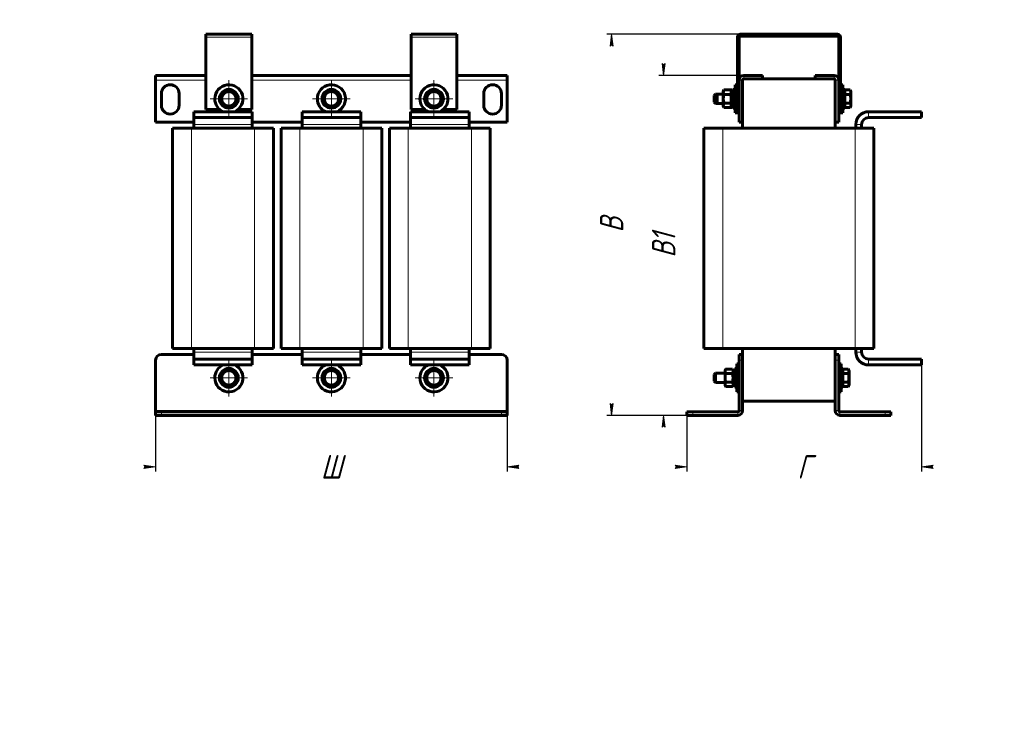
# Model space of a CAD drawing. Header units: millimetres. Extents: x 0 to 420, y 0 to 594.
# Tile 1 of 2: x 0 to 420, y 0 to 298. Entities that reach past the tile are written whole.
import ezdxf

# ---------------------------------------------------------------- set-up
doc = ezdxf.new("R2010")
doc.units = ezdxf.units.MM
for name, pattern in [('K5LT_AXLED', [19.5, 15, -1.5, 1.5, -1.5]), ('K5LT_BASIC', [0]), ('K5LT_THIN', [0])]:
    doc.linetypes.add(name, pattern=pattern)
doc.layers.add('Системный слой', color=7, linetype='Continuous')
doc.styles.add('KDIMTEXTSTYLE', font='GOST_AU.SHX', dxfattribs={"width": 0.96, "oblique": 15, "height": 5})
doc.dimstyles.new('KDIMSTYLE (0.50)', dxfattribs={"dimtxt": 5, "dimasz": 1, "dimexe": 2, "dimexo": 0, "dimgap": 1, "dimtad": 1, "dimlfac": 2, "dimtxsty": 'KDIMTEXTSTYLE', "dimsah": 1, "dimcen": 0, "dimdle": 1, "dimadec": 0, "dimazin": 0, "dimtfac": 0.667, "dimtmove": 0, "dimatfit": 3, "dimfxl": 1, "dimtvp": 1, "dimtolj": 1, "dimtzin": 0, "dimarcsym": 0})

# ---------------------------------------------------------------- blocks, each defined once
blk = doc.blocks.new('U0')
at = {"layer": 'Системный слой', "color": 150, "linetype": 'K5LT_BASIC', "lineweight": 60, "true_color": 0x0080ff}
for start, end in [(113.5565, 180), (180, 66.4435)]:
    blk.add_arc((89.22, 145.21), 6, start, end, dxfattribs=at)
blk = doc.blocks.new('U1')
at = {"layer": 'Системный слой', "color": 150, "linetype": 'K5LT_BASIC', "lineweight": 60, "true_color": 0x0080ff}
for start, end in [(113.5565, 180), (180, 66.4435)]:
    blk.add_arc((132.97, 145.21), 6, start, end, dxfattribs=at)
blk = doc.blocks.new('U2')
at = {"layer": 'Системный слой', "color": 150, "linetype": 'K5LT_BASIC', "lineweight": 60, "true_color": 0x0080ff}
for start, end in [(293.5565, 180), (180, 246.4435)]:
    blk.add_arc((176.72, 264.21), 6, start, end, dxfattribs=at)
blk = doc.blocks.new('U3')
at = {"layer": 'Системный слой', "color": 150, "linetype": 'K5LT_BASIC', "lineweight": 60, "true_color": 0x0080ff}
for p, q in [((79.47, 259.71), (85.25, 259.71)), ((93.19, 259.71), (98.97, 259.71))]:
    blk.add_line(p, q, dxfattribs=at)
blk = doc.blocks.new('U4')
at = {"layer": 'Системный слой', "color": 150, "linetype": 'K5LT_BASIC', "lineweight": 60, "true_color": 0x0080ff}
for start, end in [(293.5565, 180), (180, 246.4435)]:
    blk.add_arc((89.22, 264.21), 6, start, end, dxfattribs=at)
blk = doc.blocks.new('U5')
at = {"layer": 'Системный слой', "color": 150, "linetype": 'K5LT_BASIC', "lineweight": 60, "true_color": 0x0080ff}
for p, q in [((74.22, 155.21), (60.47, 155.21)), ((120.47, 155.21), (99.22, 155.21)), ((166.72, 155.21), (145.47, 155.21)), ((205.47, 155.21), (191.72, 155.21))]:
    blk.add_line(p, q, dxfattribs=at)
blk = doc.blocks.new('U6')
at = {"layer": 'Системный слой', "color": 150, "linetype": 'K5LT_BASIC', "lineweight": 60, "true_color": 0x0080ff}
for start, end in [(293.5565, 180), (180, 246.4435)]:
    blk.add_arc((132.97, 264.21), 6, start, end, dxfattribs=at)
blk = doc.blocks.new('U7')
at = {"layer": 'Системный слой', "color": 150, "linetype": 'K5LT_BASIC', "lineweight": 60, "true_color": 0x0080ff}
for p, q in [((166.97, 259.71), (172.75, 259.71)), ((180.69, 259.71), (186.47, 259.71))]:
    blk.add_line(p, q, dxfattribs=at)
blk = doc.blocks.new('U8')
at = {"layer": 'Системный слой', "color": 150, "linetype": 'K5LT_BASIC', "lineweight": 60, "true_color": 0x0080ff}
for p, q in [((57.97, 254.21), (74.22, 254.21)), ((99.22, 254.21), (120.47, 254.21)), ((145.47, 254.21), (166.72, 254.21)), ((191.72, 254.21), (207.97, 254.21))]:
    blk.add_line(p, q, dxfattribs=at)
blk = doc.blocks.new('U9')
at = {"layer": 'Системный слой', "color": 150, "linetype": 'K5LT_BASIC', "lineweight": 60, "true_color": 0x0080ff}
for p, q in [((57.97, 274.21), (79.47, 274.21)), ((98.97, 274.21), (166.97, 274.21)), ((186.47, 274.21), (207.97, 274.21))]:
    blk.add_line(p, q, dxfattribs=at)
blk = doc.blocks.new('U10')
at = {"layer": 'Системный слой', "color": 150, "linetype": 'K5LT_BASIC', "lineweight": 60, "true_color": 0x0080ff}
for start, end in [(113.5565, 180), (180, 66.4435)]:
    blk.add_arc((176.72, 145.21), 6, start, end, dxfattribs=at)
blk = doc.blocks.new('U11')
at = {"layer": 'Системный слой', "color": 7, "linetype": 'K5LT_THIN', "lineweight": 18}
for p, q in [((79.47, 272.21), (57.97, 272.21)), ((166.97, 272.21), (98.97, 272.21)), ((207.97, 272.21), (186.47, 272.21))]:
    blk.add_line(p, q, dxfattribs=at)
blk = doc.blocks.new('KDIMARROW_01')
at = {"layer": 'Системный слой'}
blk.add_hatch(color=0, dxfattribs=at).paths.add_polyline_path([(0, 0), (-5, 0.66), (-4.5, 0), (-5, -0.66)])
at = {"layer": 'Системный слой', "color": 0, "linetype": 'K5LT_THIN', "lineweight": 18}
for p, q in [((-4.5, 0), (-5, 0.66)), ((-5, 0.66), (0, 0)), ((0, 0), (-5, -0.66)), ((-5, -0.66), (-4.5, 0)), ((0, 0), (-1, 0))]:
    blk.add_line(p, q, dxfattribs=at)
blk = doc.blocks.new('U12')
at = {"layer": 'Системный слой', "color": 30, "linetype": 'K5LT_AXLED', "lineweight": 18, "true_color": 0xff8000}
for q in [(89.22, 153.21), (81.22, 145.21), (97.22, 145.21), (89.22, 137.21)]:
    blk.add_line((89.22, 145.21), q, dxfattribs=at)
blk = doc.blocks.new('U13')
at = {"layer": 'Системный слой', "color": 30, "linetype": 'K5LT_AXLED', "lineweight": 18, "true_color": 0xff8000}
for q in [(89.22, 272.21), (81.22, 264.21), (97.22, 264.21), (89.22, 256.21)]:
    blk.add_line((89.22, 264.21), q, dxfattribs=at)
blk = doc.blocks.new('U14')
at = {"layer": 'Системный слой', "color": 30, "linetype": 'K5LT_AXLED', "lineweight": 18, "true_color": 0xff8000}
for q in [(132.97, 153.21), (124.97, 145.21), (140.97, 145.21), (132.97, 137.21)]:
    blk.add_line((132.97, 145.21), q, dxfattribs=at)
blk = doc.blocks.new('U15')
at = {"layer": 'Системный слой', "color": 30, "linetype": 'K5LT_AXLED', "lineweight": 18, "true_color": 0xff8000}
for q in [(132.97, 272.21), (124.97, 264.21), (140.97, 264.21), (132.97, 256.21)]:
    blk.add_line((132.97, 264.21), q, dxfattribs=at)
blk = doc.blocks.new('U16')
at = {"layer": 'Системный слой', "color": 30, "linetype": 'K5LT_AXLED', "lineweight": 18, "true_color": 0xff8000}
for q in [(176.72, 153.21), (168.72, 145.21), (184.72, 145.21), (176.72, 137.21)]:
    blk.add_line((176.72, 145.21), q, dxfattribs=at)
blk = doc.blocks.new('U17')
at = {"layer": 'Системный слой', "color": 30, "linetype": 'K5LT_AXLED', "lineweight": 18, "true_color": 0xff8000}
for q in [(176.72, 272.21), (168.72, 264.21), (184.72, 264.21), (176.72, 256.21)]:
    blk.add_line((176.72, 264.21), q, dxfattribs=at)
blk = doc.blocks.new('U18')
at = {"layer": 'Системный слой', "color": 150, "linetype": 'K5LT_BASIC', "lineweight": 60, "true_color": 0x0080ff}
for p, q in [((305.14, 264.21), (305.14, 270.21)), ((305.14, 258.21), (305.14, 264.21))]:
    blk.add_line(p, q, dxfattribs=at)
blk = doc.blocks.new('U19')
at = {"layer": 'Системный слой', "color": 150, "linetype": 'K5LT_BASIC', "lineweight": 60, "true_color": 0x0080ff}
for p, q in [((350.39, 145.21), (350.39, 151.21)), ((350.39, 139.21), (350.39, 145.21))]:
    blk.add_line(p, q, dxfattribs=at)
blk = doc.blocks.new('U20')
at = {"layer": 'Системный слой', "color": 150, "linetype": 'K5LT_BASIC', "lineweight": 60, "true_color": 0x0080ff}
for p, q in [((351.14, 264.21), (351.14, 270.21)), ((351.14, 258.21), (351.14, 264.21))]:
    blk.add_line(p, q, dxfattribs=at)
blk = doc.blocks.new('U21')
at = {"layer": 'Системный слой', "color": 150, "linetype": 'K5LT_BASIC', "lineweight": 60, "true_color": 0x0080ff}
for p, q in [((351.19, 149.21), (351.19, 145.21)), ((351.19, 145.21), (351.19, 141.21))]:
    blk.add_line(p, q, dxfattribs=at)
blk = doc.blocks.new('U22')
at = {"layer": 'Системный слой', "color": 150, "linetype": 'K5LT_BASIC', "lineweight": 60, "true_color": 0x0080ff}
for p, q in [((351.94, 264.21), (351.94, 268.21)), ((351.94, 260.21), (351.94, 264.21))]:
    blk.add_line(p, q, dxfattribs=at)
blk = doc.blocks.new('U23')
at = {"layer": 'Системный слой', "color": 150, "linetype": 'K5LT_BASIC', "lineweight": 60, "true_color": 0x0080ff}
for p, q in [((305.09, 149.21), (305.09, 145.21)), ((305.09, 145.21), (305.09, 141.21))]:
    blk.add_line(p, q, dxfattribs=at)
blk = doc.blocks.new('U24')
at = {"layer": 'Системный слой', "color": 150, "linetype": 'K5LT_BASIC', "lineweight": 60, "true_color": 0x0080ff}
for p, q in [((305.89, 145.21), (305.89, 151.21)), ((305.89, 139.21), (305.89, 145.21))]:
    blk.add_line(p, q, dxfattribs=at)
blk = doc.blocks.new('U25')
at = {"layer": 'Системный слой', "color": 150, "linetype": 'K5LT_BASIC', "lineweight": 60, "true_color": 0x0080ff}
for p, q in [((304, 260.45), (304.12, 260.68)), ((304.12, 260.68), (304.21, 260.92)), ((304.21, 260.92), (304.27, 261.16))]:
    blk.add_line(p, q, dxfattribs=at)
blk = doc.blocks.new('U26')
at = {"layer": 'Системный слой', "color": 150, "linetype": 'K5LT_BASIC', "lineweight": 60, "true_color": 0x0080ff}
for p, q in [((304.12, 267.73), (304, 267.96)), ((304.21, 267.49), (304.12, 267.73)), ((304.27, 267.26), (304.21, 267.49))]:
    blk.add_line(p, q, dxfattribs=at)
blk = doc.blocks.new('U27')
at = {"layer": 'Системный слой', "color": 150, "linetype": 'K5LT_BASIC', "lineweight": 60, "true_color": 0x0080ff}
for p, q in [((304.34, 264.21), (304.34, 268.21)), ((304.34, 260.21), (304.34, 264.21))]:
    blk.add_line(p, q, dxfattribs=at)
blk = doc.blocks.new('U28')
at = {"layer": 'Системный слой', "color": 150, "linetype": 'K5LT_BASIC', "lineweight": 60, "true_color": 0x0080ff}
for p, q in [((347.89, 254.21), (347.89, 251.71)), ((347.89, 157.71), (347.89, 155.21))]:
    blk.add_line(p, q, dxfattribs=at)
blk = doc.blocks.new('U29')
at = {"layer": 'Системный слой', "color": 150, "linetype": 'K5LT_BASIC', "lineweight": 60, "true_color": 0x0080ff}
for p, q in [((308.39, 254.21), (308.39, 251.71)), ((308.39, 157.71), (308.39, 155.21))]:
    blk.add_line(p, q, dxfattribs=at)

msp = doc.modelspace()

# ---------------------------------------------------------------- linework, layer by layer
at = {"layer": 'Системный слой', "color": 150, "linetype": 'K5LT_BASIC', "lineweight": 60, "true_color": 0x0080ff}
for p, q in [((79.4684, 291.705), (79.4684, 290.455)), ((79.4684, 291.705), (98.9684, 291.705)), ((79.4684, 290.455), (79.4684, 259.705)), ((98.9684, 290.455), (98.9684, 291.705)), ((98.9684, 259.705), (98.9684, 290.455)), ((166.9684, 291.705), (166.9684, 290.455)), ((166.9684, 291.705), (186.4684, 291.705)), ((166.9684, 290.455), (166.9684, 259.705)), ((186.4684, 290.455), (186.4684, 291.705)), ((186.4684, 259.705), (186.4684, 290.455)), ((306.1375, 259.705), (306.1375, 290.455)), ((306.8875, 272.205), (306.8875, 290.455)), ((307.3875, 291.705), (348.8875, 291.705)), ((307.3875, 290.955), (348.8875, 290.955)), ((349.3875, 290.455), (349.3875, 272.205)), ((350.1375, 290.455), (350.1375, 259.705)), ((57.9684, 274.205), (57.9684, 272.205)), ((207.9684, 272.205), (207.9684, 274.205)), ((308.8875, 274.205), (316.8875, 274.205)), ((316.8875, 272.705), (316.8875, 274.205)), ((339.3875, 272.705), (339.3875, 274.205)), ((339.3875, 274.205), (347.3875, 274.205)), ((57.9684, 272.205), (57.9684, 254.205)), ((207.9684, 254.205), (207.9684, 272.205)), ((306.1375, 270.205), (305.1375, 270.205)), ((306.8875, 254.205), (306.8875, 272.205)), ((308.3875, 254.205), (308.3875, 272.205)), ((308.8875, 272.705), (316.8875, 272.705)), ((316.8875, 272.705), (339.3875, 272.705)), ((339.3875, 272.705), (347.3875, 272.705)), ((347.8875, 272.205), (347.8875, 254.205)), ((349.3875, 272.205), (349.3875, 254.205)), ((351.1375, 270.205), (350.1375, 270.205)), ((60.4684, 266.455), (60.4684, 261.455)), ((67.9684, 261.455), (67.9684, 266.455)), ((85.9684, 266.0814), (89.2184, 267.9578)), ((85.9684, 262.3287), (85.9684, 266.0814)), ((89.2184, 267.9578), (92.4684, 266.0814)), ((92.4684, 266.0814), (92.4684, 262.3287)), ((129.7184, 266.0814), (132.9684, 267.9578)), ((129.7184, 262.3287), (129.7184, 266.0814)), ((132.9684, 267.9578), (136.2184, 266.0814)), ((136.2184, 266.0814), (136.2184, 262.3287)), ((173.4684, 266.0814), (176.7184, 267.9578)), ((173.4684, 262.3287), (173.4684, 266.0814)), ((176.7184, 267.9578), (179.9684, 266.0814)), ((179.9684, 266.0814), (179.9684, 262.3287)), ((197.9684, 266.455), (197.9684, 261.455)), ((205.4684, 261.455), (205.4684, 266.455)), ((296.8125, 266.205), (296.1875, 265.58)), ((296.1875, 262.83), (296.1875, 265.58)), ((297.5625, 266.205), (296.8125, 266.205)), ((296.8125, 262.205), (296.8125, 266.205)), ((297.5625, 266.205), (296.9375, 265.58)), ((296.9375, 262.83), (296.9375, 265.58)), ((300.1375, 266.205), (297.5625, 266.205)), ((297.5625, 262.205), (297.5625, 266.205)), ((300.4278, 267.9578), (300.1375, 267.455)), ((300.1375, 267.455), (300.1375, 267.0196)), ((300.1375, 267.0196), (300.1375, 264.205)), ((303.2472, 267.9578), (300.4278, 267.9578)), ((303.2472, 266.0814), (300.4278, 266.0814)), ((303.5375, 267.455), (303.2472, 267.9578)), ((303.9972, 267.9578), (303.2472, 267.9578)), ((303.5375, 267.455), (303.5375, 267.0196)), ((304.3375, 267.255), (303.5375, 267.255)), ((303.5375, 267.0196), (303.5375, 264.205)), ((303.5375, 264.3574), (304.3375, 264.6486)), ((304.2875, 267.455), (303.9972, 267.9578)), ((304.2875, 267.455), (304.2875, 267.255)), ((305.1375, 268.205), (304.3375, 268.205)), ((351.9375, 268.205), (351.1375, 268.205)), ((351.9375, 267.9578), (354.2034, 267.9578)), ((351.9375, 266.0814), (354.2034, 266.0814)), ((354.2034, 267.9578), (354.5875, 267.2925)), ((354.5875, 261.1175), (354.5875, 267.2925)), ((89.2184, 260.4523), (85.9684, 262.3287)), ((92.4684, 262.3287), (89.2184, 260.4523)), ((132.9684, 260.4523), (129.7184, 262.3287)), ((136.2184, 262.3287), (132.9684, 260.4523)), ((176.7184, 260.4523), (173.4684, 262.3287)), ((179.9684, 262.3287), (176.7184, 260.4523)), ((296.8125, 262.205), (296.1875, 262.83)), ((297.5625, 262.205), (296.8125, 262.205)), ((297.5625, 262.205), (296.9375, 262.83)), ((300.1375, 262.205), (297.5625, 262.205)), ((300.1375, 264.205), (300.1375, 261.3905)), ((300.1375, 261.3905), (300.1375, 260.955)), ((300.4278, 260.4523), (300.1375, 260.955)), ((303.2472, 262.3287), (300.4278, 262.3287)), ((303.2472, 260.4523), (300.4278, 260.4523)), ((303.5375, 260.955), (303.2472, 260.4523)), ((303.9972, 260.4523), (303.2472, 260.4523)), ((303.5375, 264.205), (303.5375, 261.3905)), ((303.5375, 263.7615), (304.3375, 264.0527)), ((303.5375, 261.3905), (303.5375, 260.955)), ((304.3375, 261.155), (303.5375, 261.155)), ((304.2875, 260.955), (303.9972, 260.4523)), ((304.2875, 261.155), (304.2875, 260.955)), ((351.9375, 262.3287), (354.2034, 262.3287)), ((351.9375, 260.4523), (354.2034, 260.4523)), ((354.2034, 260.4523), (354.5875, 261.1175)), ((74.2184, 258.705), (99.2184, 258.705)), ((74.2184, 256.205), (74.2184, 258.705)), ((74.2184, 256.205), (99.2184, 256.205)), ((74.2184, 253.205), (74.2184, 256.205)), ((99.2184, 256.205), (99.2184, 258.705)), ((99.2184, 256.205), (99.2184, 253.205)), ((120.4684, 258.705), (145.4684, 258.705)), ((120.4684, 256.205), (120.4684, 258.705)), ((120.4684, 256.205), (145.4684, 256.205)), ((120.4684, 253.205), (120.4684, 256.205)), ((145.4684, 256.205), (145.4684, 258.705)), ((145.4684, 256.205), (145.4684, 253.205)), ((166.7184, 258.705), (191.7184, 258.705)), ((166.7184, 256.205), (166.7184, 258.705)), ((166.7184, 256.205), (191.7184, 256.205)), ((166.7184, 253.205), (166.7184, 256.205)), ((191.7184, 256.205), (191.7184, 258.705)), ((191.7184, 256.205), (191.7184, 253.205)), ((305.1375, 260.205), (304.3375, 260.205)), ((306.1375, 258.205), (305.1375, 258.205)), ((306.1375, 258.205), (306.1375, 259.705)), ((306.8875, 259.705), (306.1375, 259.705)), ((306.8875, 258.205), (306.1375, 258.205)), ((349.3875, 259.705), (350.1375, 259.705)), ((350.1375, 258.205), (349.3875, 258.205)), ((350.1375, 258.205), (350.1375, 259.705)), ((351.1375, 258.205), (350.1375, 258.205)), ((351.9375, 260.205), (351.1375, 260.205)), ((362.1375, 258.705), (384.6375, 258.705)), ((362.1375, 256.205), (384.6375, 256.205)), ((384.6375, 256.205), (384.6375, 258.705)), ((74.2184, 251.705), (74.2184, 253.205)), ((99.2184, 253.205), (99.2184, 251.705)), ((120.4684, 251.705), (120.4684, 253.205)), ((145.4684, 253.205), (145.4684, 251.705)), ((166.7184, 251.705), (166.7184, 253.205)), ((191.7184, 253.205), (191.7184, 251.705)), ((308.3875, 254.205), (306.8875, 254.205)), ((347.8875, 254.205), (349.3875, 254.205)), ((356.6375, 251.705), (356.6375, 253.205)), ((359.1375, 251.705), (359.1375, 253.205)), ((65.2184, 251.705), (73.2184, 251.705)), ((65.2184, 157.705), (65.2184, 251.705)), ((73.2184, 251.705), (100.2184, 251.705)), ((100.2184, 251.705), (108.2184, 251.705)), ((108.2184, 157.705), (108.2184, 251.705)), ((111.4684, 251.705), (119.4684, 251.705)), ((111.4684, 157.705), (111.4684, 251.705)), ((119.4684, 251.705), (146.4684, 251.705)), ((146.4684, 251.705), (154.4684, 251.705)), ((154.4684, 157.705), (154.4684, 251.705)), ((157.7184, 251.705), (165.7184, 251.705)), ((157.7184, 157.705), (157.7184, 251.705)), ((165.7184, 251.705), (192.7184, 251.705)), ((192.7184, 251.705), (200.7184, 251.705)), ((200.7184, 157.705), (200.7184, 251.705)), ((291.8875, 251.705), (299.8875, 251.705)), ((291.8875, 157.705), (291.8875, 251.705)), ((299.8875, 251.705), (356.3875, 251.705)), ((356.3875, 251.705), (364.3875, 251.705)), ((364.3875, 157.705), (364.3875, 251.705)), ((65.2184, 157.705), (73.2184, 157.705)), ((73.2184, 157.705), (100.2184, 157.705)), ((74.2184, 156.205), (74.2184, 157.705)), ((74.2184, 153.205), (74.2184, 156.205)), ((99.2184, 157.705), (99.2184, 156.205)), ((99.2184, 156.205), (99.2184, 153.205)), ((100.2184, 157.705), (108.2184, 157.705)), ((111.4684, 157.705), (119.4684, 157.705)), ((119.4684, 157.705), (146.4684, 157.705)), ((120.4684, 156.205), (120.4684, 157.705)), ((120.4684, 153.205), (120.4684, 156.205)), ((145.4684, 157.705), (145.4684, 156.205)), ((145.4684, 156.205), (145.4684, 153.205)), ((146.4684, 157.705), (154.4684, 157.705)), ((157.7184, 157.705), (165.7184, 157.705)), ((165.7184, 157.705), (192.7184, 157.705)), ((166.7184, 156.205), (166.7184, 157.705)), ((166.7184, 153.205), (166.7184, 156.205)), ((191.7184, 157.705), (191.7184, 156.205)), ((191.7184, 156.205), (191.7184, 153.205)), ((192.7184, 157.705), (200.7184, 157.705)), ((291.8875, 157.705), (299.8875, 157.705)), ((299.8875, 157.705), (356.3875, 157.705)), ((356.3875, 157.705), (364.3875, 157.705)), ((356.6375, 156.205), (356.6375, 157.705)), ((359.1375, 156.205), (359.1375, 157.705)), ((57.9684, 152.705), (57.9684, 131.205)), ((99.2184, 153.205), (74.2184, 153.205)), ((74.2184, 153.205), (74.2184, 150.705)), ((99.2184, 153.205), (99.2184, 150.705)), ((145.4684, 153.205), (120.4684, 153.205)), ((120.4684, 153.205), (120.4684, 150.705)), ((145.4684, 153.205), (145.4684, 150.705)), ((191.7184, 153.205), (166.7184, 153.205)), ((166.7184, 153.205), (166.7184, 150.705)), ((191.7184, 153.205), (191.7184, 150.705)), ((207.9684, 131.205), (207.9684, 152.705)), ((306.8875, 151.205), (305.8875, 151.205)), ((308.3875, 155.205), (306.8875, 155.205)), ((306.8875, 152.705), (306.8875, 155.205)), ((306.8875, 131.205), (306.8875, 152.705)), ((308.3875, 155.205), (308.3875, 152.705)), ((308.3875, 131.205), (308.3875, 152.705)), ((347.8875, 155.205), (349.3875, 155.205)), ((347.8875, 152.705), (347.8875, 155.205)), ((347.8875, 152.705), (347.8875, 131.205)), ((349.3875, 155.205), (349.3875, 152.705)), ((349.3875, 152.705), (349.3875, 131.205)), ((350.3875, 151.205), (349.3875, 151.205)), ((384.6375, 153.205), (362.1375, 153.205)), ((384.6375, 153.205), (384.6375, 150.705)), ((99.2184, 150.705), (74.2184, 150.705)), ((85.9684, 147.0814), (89.2184, 148.9578)), ((85.9684, 143.3287), (85.9684, 147.0814)), ((89.2184, 148.9578), (92.4684, 147.0814)), ((92.4684, 147.0814), (92.4684, 143.3287)), ((145.4684, 150.705), (120.4684, 150.705)), ((129.7184, 147.0814), (132.9684, 148.9578)), ((129.7184, 143.3287), (129.7184, 147.0814)), ((132.9684, 148.9578), (136.2184, 147.0814)), ((136.2184, 147.0814), (136.2184, 143.3287)), ((191.7184, 150.705), (166.7184, 150.705)), ((173.4684, 147.0814), (176.7184, 148.9578)), ((173.4684, 143.3287), (173.4684, 147.0814)), ((176.7184, 148.9578), (179.9684, 147.0814)), ((179.9684, 147.0814), (179.9684, 143.3287)), ((296.8125, 147.205), (296.1875, 146.58)), ((300.8875, 147.205), (296.8125, 147.205)), ((296.8125, 143.205), (296.8125, 147.205)), ((301.1778, 148.9578), (300.8875, 148.455)), ((300.8875, 148.455), (300.8875, 148.0196)), ((300.8875, 148.0196), (300.8875, 145.205)), ((303.9972, 148.9578), (301.1778, 148.9578)), ((303.9972, 147.0814), (301.1778, 147.0814)), ((304.2875, 148.455), (303.9972, 148.9578)), ((304.2875, 148.455), (304.2875, 148.0196)), ((305.0875, 148.255), (304.2875, 148.255)), ((304.2875, 148.0196), (304.2875, 145.205)), ((305.0875, 149.205), (305.8875, 149.205)), ((350.3875, 149.205), (351.1875, 149.205)), ((351.1875, 148.9578), (353.4534, 148.9578)), ((351.1875, 147.0814), (353.4534, 147.0814)), ((353.4534, 148.9578), (353.8375, 148.2925)), ((353.8375, 142.1175), (353.8375, 148.2925)), ((384.6375, 150.705), (362.1375, 150.705)), ((89.2184, 141.4523), (85.9684, 143.3287)), ((92.4684, 143.3287), (89.2184, 141.4523)), ((132.9684, 141.4523), (129.7184, 143.3287)), ((136.2184, 143.3287), (132.9684, 141.4523)), ((176.7184, 141.4523), (173.4684, 143.3287)), ((179.9684, 143.3287), (176.7184, 141.4523)), ((296.1875, 143.83), (296.1875, 146.58)), ((296.8125, 143.205), (296.1875, 143.83)), ((300.8875, 143.205), (296.8125, 143.205)), ((300.8875, 145.205), (300.8875, 142.3905)), ((303.9972, 143.3287), (301.1778, 143.3287)), ((304.2875, 145.3574), (305.0875, 145.6486)), ((304.2875, 145.205), (304.2875, 142.3905)), ((304.2875, 144.7615), (305.0875, 145.0527)), ((351.1875, 143.3287), (353.4534, 143.3287)), ((300.8875, 142.3905), (300.8875, 141.955)), ((301.1778, 141.4523), (300.8875, 141.955)), ((303.9972, 141.4523), (301.1778, 141.4523)), ((304.2875, 141.955), (303.9972, 141.4523)), ((304.2875, 142.3905), (304.2875, 141.955)), ((305.0875, 142.155), (304.2875, 142.155)), ((305.0875, 141.205), (305.8875, 141.205)), ((306.8875, 139.205), (305.8875, 139.205)), ((350.3875, 139.205), (349.3875, 139.205)), ((350.3875, 141.205), (351.1875, 141.205)), ((351.1875, 141.4523), (353.4534, 141.4523)), ((353.4534, 141.4523), (353.8375, 142.1175)), ((308.3875, 135.205), (347.8875, 135.205)), ((57.9684, 131.205), (57.9684, 130.705)), ((57.9684, 129.205), (57.9684, 130.705)), ((57.9684, 130.705), (60.4684, 130.705)), ((60.4684, 130.705), (205.4684, 130.705)), ((205.4684, 130.705), (207.9684, 130.705)), ((207.9684, 130.705), (207.9684, 131.205)), ((207.9684, 129.205), (207.9684, 130.705)), ((284.6375, 130.705), (287.1375, 130.705)), ((284.6375, 129.205), (284.6375, 130.705)), ((287.1375, 130.705), (306.3875, 130.705)), ((349.8875, 130.705), (369.1375, 130.705)), ((369.1375, 130.705), (371.6375, 130.705)), ((371.6375, 129.205), (371.6375, 130.705)), ((57.9684, 129.205), (60.4684, 129.205)), ((60.4684, 129.205), (205.4684, 129.205)), ((205.4684, 129.205), (207.9684, 129.205)), ((284.6375, 129.205), (287.1375, 129.205)), ((287.1375, 129.205), (306.3875, 129.205)), ((349.8875, 129.205), (369.1375, 129.205)), ((369.1375, 129.205), (371.6375, 129.205))]:
    msp.add_line(p, q, dxfattribs=at)
at = {"layer": 'Системный слой', "color": 7, "linetype": 'K5LT_THIN', "lineweight": 18}
for p, q in [((98.9684, 290.455), (79.4684, 290.455)), ((186.4684, 290.455), (166.9684, 290.455)), ((306.8875, 290.455), (306.1375, 290.455)), ((307.3875, 291.705), (307.3875, 290.955)), ((348.8875, 290.955), (348.8875, 291.705)), ((349.3875, 290.455), (350.1375, 290.455)), ((308.8875, 272.705), (308.8875, 274.205)), ((347.3875, 272.705), (347.3875, 274.205)), ((308.3875, 272.205), (306.8875, 272.205)), ((349.3875, 272.205), (347.8875, 272.205)), ((296.8125, 265.8668), (296.4742, 265.8668)), ((297.2242, 265.8668), (296.8125, 265.8668)), ((297.5625, 265.8668), (297.2242, 265.8668)), ((300.1375, 265.8668), (297.5625, 265.8668)), ((296.8125, 262.5433), (296.4742, 262.5433)), ((297.2242, 262.5433), (296.8125, 262.5433)), ((297.5625, 262.5433), (297.2242, 262.5433)), ((300.1375, 262.5433), (297.5625, 262.5433)), ((362.1375, 258.705), (362.1375, 256.205)), ((74.2184, 253.205), (99.2184, 253.205)), ((120.4684, 253.205), (145.4684, 253.205)), ((166.7184, 253.205), (191.7184, 253.205)), ((359.1375, 253.205), (356.6375, 253.205)), ((73.2184, 157.705), (73.2184, 251.705)), ((100.2184, 157.705), (100.2184, 251.705)), ((119.4684, 157.705), (119.4684, 251.705)), ((146.4684, 157.705), (146.4684, 251.705)), ((165.7184, 157.705), (165.7184, 251.705)), ((192.7184, 157.705), (192.7184, 251.705)), ((299.8875, 157.705), (299.8875, 251.705)), ((356.3875, 157.705), (356.3875, 251.705)), ((99.2184, 156.205), (74.2184, 156.205)), ((145.4684, 156.205), (120.4684, 156.205)), ((191.7184, 156.205), (166.7184, 156.205)), ((359.1375, 156.205), (356.6375, 156.205)), ((308.3875, 152.705), (306.8875, 152.705)), ((347.8875, 152.705), (349.3875, 152.705)), ((362.1375, 153.205), (362.1375, 150.705)), ((296.8125, 146.8668), (296.4742, 146.8668)), ((296.8125, 143.5433), (296.4742, 143.5433)), ((300.8875, 146.8668), (296.8125, 146.8668)), ((300.8875, 143.5433), (296.8125, 143.5433)), ((207.9684, 131.205), (57.9684, 131.205)), ((60.4684, 129.205), (60.4684, 130.705)), ((205.4684, 129.205), (205.4684, 130.705)), ((287.1375, 129.205), (287.1375, 130.705)), ((306.3875, 129.205), (306.3875, 130.705)), ((308.3875, 131.205), (306.8875, 131.205)), ((347.8875, 131.205), (349.3875, 131.205)), ((349.8875, 130.705), (349.8875, 129.205)), ((369.1375, 129.205), (369.1375, 130.705))]:
    msp.add_line(p, q, dxfattribs=at)
at = {"layer": 'Системный слой', "color": 150, "linetype": 'K5LT_BASIC', "lineweight": 60, "true_color": 0x0080ff}
for centre, radius in [((89.2184, 264.205), 4), ((89.2184, 264.205), 3.0875), ((132.9684, 264.205), 4), ((132.9684, 264.205), 3.0875), ((176.7184, 264.205), 4), ((176.7184, 264.205), 3.0875), ((89.2184, 145.205), 4), ((89.2184, 145.205), 3.0875), ((132.9684, 145.205), 4), ((132.9684, 145.205), 3.0875), ((176.7184, 145.205), 4), ((176.7184, 145.205), 3.0875)]:
    msp.add_circle(centre, radius, dxfattribs=at)
for centre, radius, start, end in [((307.3875, 290.455), 1.25, 90, 180), ((307.3875, 290.455), 0.5, 90, 180), ((348.8875, 290.455), 1.25, 0, 90), ((348.8875, 290.455), 0.5, 0, 90), ((308.8875, 272.205), 2, 90, 180), ((347.3875, 272.205), 2, 0, 90), ((64.2184, 266.455), 3.75, 0, 180), ((201.7184, 266.455), 3.75, 0, 180), ((308.8875, 272.205), 0.5, 90, 180), ((347.3875, 272.205), 0.5, 0, 90), ((64.2184, 261.455), 3.75, 180, 0), ((201.7184, 261.455), 3.75, 180, 0), ((362.1375, 253.205), 5.5, 90, 180), ((362.1375, 253.205), 3, 90, 180), ((362.1375, 156.205), 5.5, 180, 270), ((362.1375, 156.205), 3, 180, 270), ((60.4684, 152.705), 2.5, 90, 180), ((205.4684, 152.705), 2.5, 0, 90), ((306.3875, 131.205), 0.5, 270, 0), ((306.3875, 131.205), 2, 270, 0), ((349.8875, 131.205), 2, 180, 270), ((349.8875, 131.205), 0.5, 180, 270)]:
    msp.add_arc(centre, radius, start, end, dxfattribs=at)
for points, knots in [([(300.4278, 267.9578), (300.3892, 267.8909), (300.3318, 267.7829), (300.2643, 267.6309), (300.2202, 267.5117), (300.1838, 267.3891), (300.1552, 267.2579), (300.1401, 267.1314), (300.1375, 267.0495), (300.1375, 267.0196)], [0, 0, 0, 0, 2.19292398, 3.51825832, 4.90426476, 6.00979902, 7.4227334, 9.05858362, 10, 10, 10, 10]), ([(300.1375, 267.0196), (300.1375, 266.9621), (300.1443, 266.851), (300.1745, 266.6818), (300.2172, 266.5348), (300.2937, 266.3319), (300.3659, 266.1886), (300.4278, 266.0814)], [0, 0, 0, 0, 1.44740223, 2.79972062, 4.28007379, 5.18836903, 8, 8, 8, 8]), ([(300.4278, 266.0814), (300.4163, 266.0417), (300.3871, 265.9382), (300.3345, 265.7382), (300.27, 265.4596), (300.2158, 265.1678), (300.178, 264.896), (300.1586, 264.7046), (300.1477, 264.5512), (300.1418, 264.4357), (300.1383, 264.3203), (300.1375, 264.2434), (300.1375, 264.205)], [0, 0, 0, 0, 1.43286195, 3.72544107, 7.16430976, 11.33828068, 14.00371051, 16.66914034, 18.00185526, 19.33457017, 20.66728509, 22, 22, 22, 22]), ([(303.5375, 267.0196), (303.5375, 267.0772), (303.5306, 267.1883), (303.5005, 267.3575), (303.4578, 267.5045), (303.3813, 267.7073), (303.3091, 267.8506), (303.2472, 267.9578)], [0, 0, 0, 0, 1.44740223, 2.79972062, 4.28007379, 5.18836903, 8, 8, 8, 8]), ([(303.2472, 266.0814), (303.2858, 266.1483), (303.3432, 266.2563), (303.4107, 266.4084), (303.4548, 266.5275), (303.4912, 266.6502), (303.5198, 266.7814), (303.5349, 266.9079), (303.5375, 266.9897), (303.5375, 267.0196)], [0, 0, 0, 0, 2.19292398, 3.51825832, 4.90426476, 6.00979902, 7.4227334, 9.05858362, 10, 10, 10, 10]), ([(303.5375, 264.205), (303.5375, 264.2574), (303.536, 264.3623), (303.5294, 264.5199), (303.5185, 264.677), (303.4996, 264.8733), (303.4684, 265.108), (303.4131, 265.4216), (303.3398, 265.7465), (303.2768, 265.979), (303.2472, 266.0814)], [0, 0, 0, 0, 1.81846407, 3.63692813, 5.4553922, 7.27385627, 10.46569137, 13.65752648, 18.30421618, 22, 22, 22, 22]), ([(354.2034, 266.0814), (354.2726, 266.2013), (354.351, 266.3595), (354.4238, 266.5666), (354.4573, 266.6899), (354.4805, 266.8151), (354.4924, 266.9307), (354.4949, 267.0429), (354.488, 267.1665), (354.4681, 267.3022), (354.4272, 267.4664), (354.3484, 267.686), (354.2634, 267.8539), (354.2034, 267.9578)], [0, 0, 0, 0, 2.75035614, 3.58804376, 4.63730758, 5.49284922, 6.35907939, 7.18800081, 7.96430825, 9.0854941, 10.18771443, 11.61111218, 14, 14, 14, 14]), ([(354.2034, 262.3287), (354.2286, 262.4161), (354.2898, 262.6395), (354.3835, 263.0455), (354.4491, 263.4541), (354.4781, 263.7694), (354.4882, 263.945), (354.4921, 264.0587), (354.4936, 264.1541), (354.4938, 264.2567), (354.4915, 264.3854), (354.4844, 264.5399), (354.4683, 264.7618), (354.4308, 265.0832), (354.3642, 265.4493), (354.2836, 265.7924), (354.2311, 265.9854), (354.2034, 266.0814)], [0, 0, 0, 0, 3.15229629, 8.02402693, 14.43035773, 17.47429983, 18.99627089, 20.51824194, 21.40985484, 22.30146773, 24.08469353, 25.86791932, 27.65114512, 31.79250392, 37.07252473, 40.53626237, 44, 44, 44, 44]), ([(300.1375, 264.205), (300.1375, 264.1527), (300.139, 264.0478), (300.1456, 263.8902), (300.1565, 263.7331), (300.1754, 263.5368), (300.2066, 263.3021), (300.2619, 262.9885), (300.3352, 262.6636), (300.3982, 262.4311), (300.4278, 262.3287)], [0, 0, 0, 0, 1.81846407, 3.63692813, 5.4553922, 7.27385627, 10.46569137, 13.65752648, 18.30421618, 22, 22, 22, 22]), ([(300.4278, 262.3287), (300.3892, 262.2618), (300.3318, 262.1538), (300.2643, 262.0017), (300.2202, 261.8825), (300.1838, 261.7599), (300.1552, 261.6287), (300.1401, 261.5022), (300.1375, 261.4204), (300.1375, 261.3905)], [0, 0, 0, 0, 2.19292398, 3.51825832, 4.90426476, 6.00979902, 7.4227334, 9.05858362, 10, 10, 10, 10]), ([(300.1375, 261.3905), (300.1375, 261.3329), (300.1443, 261.2218), (300.1745, 261.0526), (300.2172, 260.9056), (300.2937, 260.7028), (300.3659, 260.5595), (300.4278, 260.4523)], [0, 0, 0, 0, 1.44740223, 2.79972062, 4.28007379, 5.18836903, 8, 8, 8, 8]), ([(303.2472, 262.3287), (303.2587, 262.3684), (303.2879, 262.4719), (303.3405, 262.6719), (303.405, 262.9505), (303.4592, 263.2423), (303.497, 263.514), (303.5163, 263.7055), (303.5273, 263.8589), (303.5332, 263.9744), (303.5367, 264.0898), (303.5375, 264.1667), (303.5375, 264.205)], [0, 0, 0, 0, 1.43286195, 3.72544107, 7.16430976, 11.33828068, 14.00371051, 16.66914034, 18.00185526, 19.33457017, 20.66728509, 22, 22, 22, 22]), ([(303.5375, 261.3905), (303.5375, 261.448), (303.5306, 261.5591), (303.5005, 261.7283), (303.4578, 261.8753), (303.3813, 262.0782), (303.3091, 262.2215), (303.2472, 262.3287)], [0, 0, 0, 0, 1.44740223, 2.79972062, 4.28007379, 5.18836903, 8, 8, 8, 8]), ([(303.2472, 260.4523), (303.2858, 260.5192), (303.3432, 260.6272), (303.4107, 260.7792), (303.4548, 260.8984), (303.4912, 261.021), (303.5198, 261.1522), (303.5349, 261.2787), (303.5375, 261.3606), (303.5375, 261.3905)], [0, 0, 0, 0, 2.19292398, 3.51825832, 4.90426476, 6.00979902, 7.4227334, 9.05858362, 10, 10, 10, 10]), ([(354.2034, 260.4523), (354.2726, 260.5721), (354.351, 260.7303), (354.4238, 260.9375), (354.4573, 261.0608), (354.4805, 261.186), (354.4924, 261.3015), (354.4949, 261.4137), (354.488, 261.5374), (354.4681, 261.6731), (354.4272, 261.8372), (354.3484, 262.0568), (354.2634, 262.2247), (354.2034, 262.3287)], [0, 0, 0, 0, 2.75035614, 3.58804376, 4.63730758, 5.49284922, 6.35907939, 7.18800081, 7.96430825, 9.0854941, 10.18771443, 11.61111218, 14, 14, 14, 14]), ([(301.1778, 148.9578), (301.1392, 148.8909), (301.0818, 148.7829), (301.0143, 148.6309), (300.9702, 148.5117), (300.9338, 148.3891), (300.9052, 148.2579), (300.8901, 148.1314), (300.8875, 148.0495), (300.8875, 148.0196)], [0, 0, 0, 0, 2.19292398, 3.51825832, 4.90426476, 6.00979902, 7.4227334, 9.05858362, 10, 10, 10, 10]), ([(300.8875, 148.0196), (300.8875, 147.9621), (300.8943, 147.851), (300.9245, 147.6818), (300.9672, 147.5348), (301.0437, 147.3319), (301.1159, 147.1886), (301.1778, 147.0814)], [0, 0, 0, 0, 1.44740223, 2.79972062, 4.28007379, 5.18836903, 8, 8, 8, 8]), ([(301.1778, 147.0814), (301.1663, 147.0417), (301.1371, 146.9382), (301.0845, 146.7382), (301.02, 146.4596), (300.9658, 146.1678), (300.928, 145.896), (300.9086, 145.7046), (300.8977, 145.5512), (300.8918, 145.4357), (300.8883, 145.3203), (300.8875, 145.2434), (300.8875, 145.205)], [0, 0, 0, 0, 1.43286195, 3.72544107, 7.16430976, 11.33828068, 14.00371051, 16.66914034, 18.00185526, 19.33457017, 20.66728509, 22, 22, 22, 22]), ([(304.2875, 148.0196), (304.2875, 148.0772), (304.2806, 148.1883), (304.2505, 148.3575), (304.2078, 148.5045), (304.1313, 148.7073), (304.0591, 148.8506), (303.9972, 148.9578)], [0, 0, 0, 0, 1.44740223, 2.79972062, 4.28007379, 5.18836903, 8, 8, 8, 8]), ([(303.9972, 147.0814), (304.0358, 147.1483), (304.0932, 147.2563), (304.1607, 147.4084), (304.2048, 147.5275), (304.2412, 147.6502), (304.2698, 147.7814), (304.2849, 147.9079), (304.2875, 147.9897), (304.2875, 148.0196)], [0, 0, 0, 0, 2.19292398, 3.51825832, 4.90426476, 6.00979902, 7.4227334, 9.05858362, 10, 10, 10, 10]), ([(304.2875, 145.205), (304.2875, 145.2574), (304.286, 145.3623), (304.2794, 145.5199), (304.2685, 145.677), (304.2496, 145.8733), (304.2184, 146.108), (304.1631, 146.4216), (304.0898, 146.7465), (304.0268, 146.979), (303.9972, 147.0814)], [0, 0, 0, 0, 1.81846407, 3.63692813, 5.4553922, 7.27385627, 10.46569137, 13.65752648, 18.30421618, 22, 22, 22, 22]), ([(353.4534, 147.0814), (353.5226, 147.2013), (353.601, 147.3595), (353.6738, 147.5666), (353.7073, 147.6899), (353.7305, 147.8151), (353.7424, 147.9307), (353.7449, 148.0429), (353.738, 148.1665), (353.7181, 148.3022), (353.6772, 148.4664), (353.5984, 148.686), (353.5134, 148.8539), (353.4534, 148.9578)], [0, 0, 0, 0, 2.75035614, 3.58804376, 4.63730758, 5.49284922, 6.35907939, 7.18800081, 7.96430825, 9.0854941, 10.18771443, 11.61111218, 14, 14, 14, 14]), ([(353.4534, 143.3287), (353.4786, 143.4161), (353.5398, 143.6395), (353.6335, 144.0455), (353.6991, 144.4541), (353.7281, 144.7694), (353.7382, 144.945), (353.7421, 145.0587), (353.7436, 145.1541), (353.7438, 145.2567), (353.7415, 145.3854), (353.7344, 145.5399), (353.7183, 145.7618), (353.6808, 146.0832), (353.6142, 146.4493), (353.5336, 146.7924), (353.4811, 146.9854), (353.4534, 147.0814)], [0, 0, 0, 0, 3.15229629, 8.02402693, 14.43035773, 17.47429983, 18.99627089, 20.51824194, 21.40985484, 22.30146773, 24.08469353, 25.86791932, 27.65114512, 31.79250392, 37.07252473, 40.53626237, 44, 44, 44, 44]), ([(300.8875, 145.205), (300.8875, 145.1527), (300.889, 145.0478), (300.8956, 144.8902), (300.9065, 144.7331), (300.9254, 144.5368), (300.9566, 144.3021), (301.0119, 143.9885), (301.0852, 143.6636), (301.1482, 143.4311), (301.1778, 143.3287)], [0, 0, 0, 0, 1.81846407, 3.63692813, 5.4553922, 7.27385627, 10.46569137, 13.65752648, 18.30421618, 22, 22, 22, 22]), ([(301.1778, 143.3287), (301.1392, 143.2618), (301.0818, 143.1538), (301.0143, 143.0017), (300.9702, 142.8825), (300.9338, 142.7599), (300.9052, 142.6287), (300.8901, 142.5022), (300.8875, 142.4204), (300.8875, 142.3905)], [0, 0, 0, 0, 2.19292398, 3.51825832, 4.90426476, 6.00979902, 7.4227334, 9.05858362, 10, 10, 10, 10]), ([(303.9972, 143.3287), (304.0087, 143.3684), (304.0379, 143.4719), (304.0905, 143.6719), (304.155, 143.9505), (304.2092, 144.2423), (304.247, 144.514), (304.2663, 144.7055), (304.2773, 144.8589), (304.2832, 144.9744), (304.2867, 145.0898), (304.2875, 145.1667), (304.2875, 145.205)], [0, 0, 0, 0, 1.43286195, 3.72544107, 7.16430976, 11.33828068, 14.00371051, 16.66914034, 18.00185526, 19.33457017, 20.66728509, 22, 22, 22, 22]), ([(304.2875, 142.3905), (304.2875, 142.448), (304.2806, 142.5591), (304.2505, 142.7283), (304.2078, 142.8753), (304.1313, 143.0782), (304.0591, 143.2215), (303.9972, 143.3287)], [0, 0, 0, 0, 1.44740223, 2.79972062, 4.28007379, 5.18836903, 8, 8, 8, 8]), ([(353.4534, 141.4523), (353.5226, 141.5721), (353.601, 141.7303), (353.6738, 141.9375), (353.7073, 142.0608), (353.7305, 142.186), (353.7424, 142.3015), (353.7449, 142.4137), (353.738, 142.5374), (353.7181, 142.6731), (353.6772, 142.8372), (353.5984, 143.0568), (353.5134, 143.2247), (353.4534, 143.3287)], [0, 0, 0, 0, 2.75035614, 3.58804376, 4.63730758, 5.49284922, 6.35907939, 7.18800081, 7.96430825, 9.0854941, 10.18771443, 11.61111218, 14, 14, 14, 14]), ([(300.8875, 142.3905), (300.8875, 142.3329), (300.8943, 142.2218), (300.9245, 142.0526), (300.9672, 141.9056), (301.0437, 141.7028), (301.1159, 141.5595), (301.1778, 141.4523)], [0, 0, 0, 0, 1.44740223, 2.79972062, 4.28007379, 5.18836903, 8, 8, 8, 8]), ([(303.9972, 141.4523), (304.0358, 141.5192), (304.0932, 141.6272), (304.1607, 141.7792), (304.2048, 141.8984), (304.2412, 142.021), (304.2698, 142.1522), (304.2849, 142.2787), (304.2875, 142.3606), (304.2875, 142.3905)], [0, 0, 0, 0, 2.19292398, 3.51825832, 4.90426476, 6.00979902, 7.4227334, 9.05858362, 10, 10, 10, 10])]:
    msp.add_open_spline(points, degree=3, knots=knots, dxfattribs=at)

# ---------------------------------------------------------------- block references
at = {"layer": 'Системный слой'}
for name in ['U9', 'U11', 'U13', 'U4', 'U15', 'U6', 'U17', 'U2', 'U18', 'U20', 'U26', 'U27', 'U22', 'U25', 'U3', 'U7', 'U8', 'U29', 'U28', 'U5', 'U12', 'U14', 'U16', 'U24', 'U19', 'U0', 'U1', 'U10', 'U23', 'U21']:
    msp.add_blockref(name, (0, 0), dxfattribs=at)

# ---------------------------------------------------------------- dimensions: what is measured, and where the dimension line sits
at = {"layer": 'Системный слой', "color": 7}
for base, p1, p2, location, text in [((252.4857, 291.705), (286.8875, 129.205), (307.3875, 291.705), (252.4857, 210.455), '\\H10.0;\\W0.965;\\Q15;\\H10.0;\\W0.965;\\Q15;\\Q15;В'), ((274.6846, 129.205), (308.8875, 274.205), (286.8875, 129.205), (274.6846, 201.705), '\\H10.0;\\W0.965;\\Q15;\\H10.0;\\W0.965;\\Q15;\\Q15;В1')]:
    msp.add_linear_dim(base=base, p1=p1, p2=p2, angle=90, location=location, text=text, dimstyle='KDIMSTYLE (0.50)', override={"dimexo": 0, "dimblk1": 'KDIMARROW_01', "dimblk2": 'KDIMARROW_01', "dimse1": 0, "dimse2": 0, "dimclrt": 7, "dimtolj": 1}, dxfattribs=at).render()
for base, p1, p2, location, text in [((284.6375, 107.255), (384.6375, 150.705), (284.6375, 129.205), (334.6375, 107.255), '\\H10.0;\\W0.965;\\Q15;\\H10.0;\\W0.965;\\Q15;\\Q15;Г'), ((57.9684, 107.255), (207.9684, 129.205), (57.9684, 129.205), (132.9684, 107.255), '\\H10.0;\\W0.965;\\Q15;\\H10.0;\\W0.965;\\Q15;\\Q15;Ш')]:
    msp.add_linear_dim(base=base, p1=p1, p2=p2, location=location, text=text, dimstyle='KDIMSTYLE (0.50)', override={"dimexo": 0, "dimblk1": 'KDIMARROW_01', "dimblk2": 'KDIMARROW_01', "dimse1": 0, "dimse2": 0, "dimclrt": 7, "dimtolj": 1}, dxfattribs=at).render()

doc.saveas('drawing.dxf')
